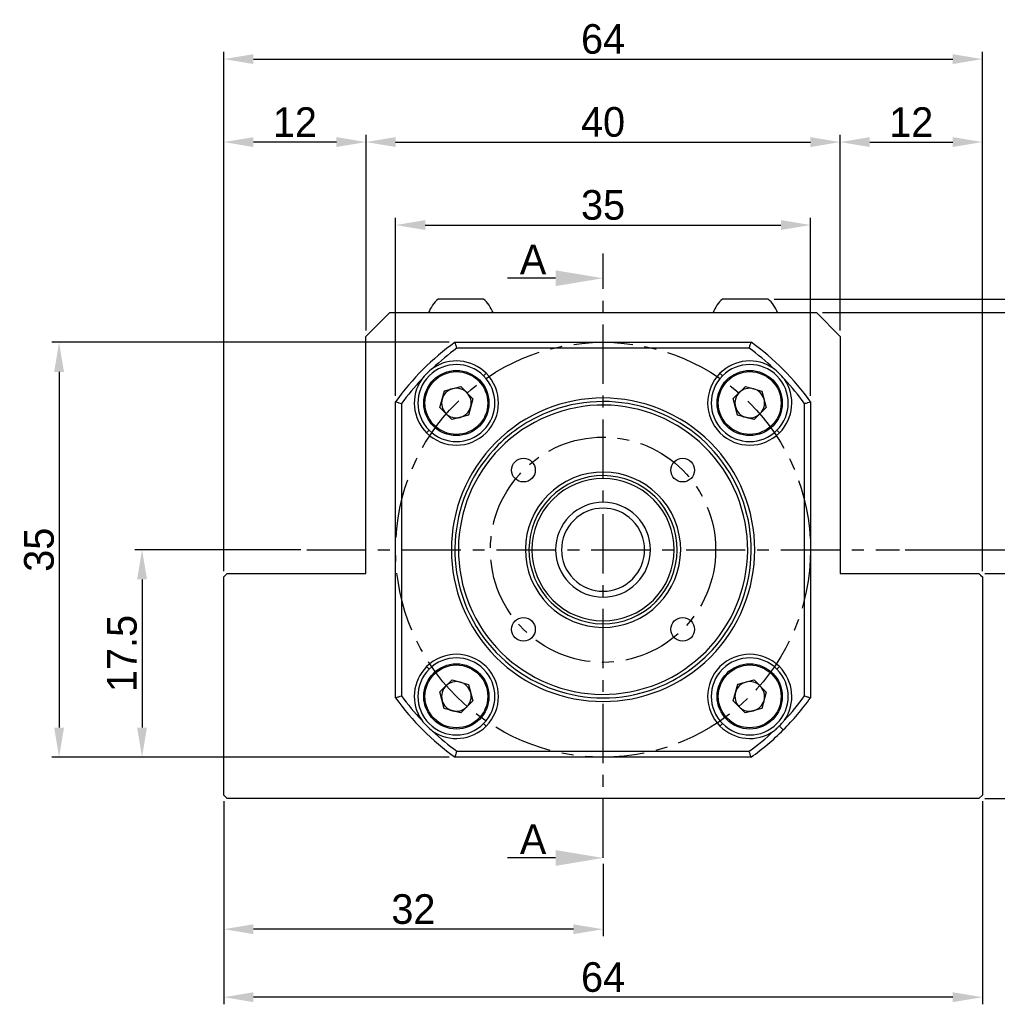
# Model space of a CAD drawing. Header units: millimetres. Extents: x 956 to 1370, y 446 to 738.
# Tile 5 of 8: x 1236 to 1318, y 508 to 591. Entities that reach past the tile are written whole.
import ezdxf

# ---------------------------------------------------------------- set-up
doc = ezdxf.new("R2010")
doc.units = ezdxf.units.MM
doc.linetypes.add('CENTER', pattern=[2, 1.25, -0.25, 0.25, -0.25])
doc.layers.add('S1', color=1, linetype='CENTER')
doc.dimstyles.new('S2.5', dxfattribs={"dimtxt": 2.5, "dimasz": 2.5, "dimexe": 0.6, "dimexo": 0.5, "dimgap": 0.4, "dimtad": 1, "dimdec": 3, "dimzin": 11, "dimdsep": 46, "dimtxsty": 'Standard', "dimcen": 0, "dimclrd": 5, "dimclre": 5, "dimclrt": 3, "dimadec": 0, "dimazin": 0, "dimtp": 3e-09, "dimtm": 1.1e-09, "dimtfac": 0.7, "dimtdec": 3, "dimtmove": 0, "dimatfit": 3, "dimfxl": 1.25, "dimtolj": 1, "dimtzin": 11, "dimarcsym": 0})

# ---------------------------------------------------------------- blocks, each defined once
blk = doc.blocks.new('*D89')
at = {"color": 5, "lineweight": -2, "ltscale": 4}
for p, q in [((1252.731, 525.1), (1252.731, 513.687)), ((1284.731, 519.8), (1284.731, 513.687)), ((1282.231, 514.287), (1255.231, 514.287))]:
    blk.add_line(p, q, dxfattribs=at)
at = {"color": 5}
for points in [[(1255.231, 514.704), (1255.231, 513.871), (1252.731, 514.287)], [(1282.231, 513.871), (1282.231, 514.704), (1284.731, 514.287)]]:
    blk.add_solid(points, dxfattribs=at)
at = {"layer": 'Defpoints', "color": 0}
for p in [(1252.731, 525.6), (1284.731, 520.3), (1252.731, 514.287)]:
    blk.add_point(p, dxfattribs=at)
at = {"color": 3, "insert": (1268.731, 515.969), "char_height": 2.5, "attachment_point": 5}
blk.add_mtext('\\A1;32', dxfattribs=at)
blk = doc.blocks.new('*D90')
at = {"color": 5, "lineweight": -2, "ltscale": 4}
for p, q in [((1252.731, 525.1), (1252.731, 507.952)), ((1316.731, 525.1), (1316.731, 507.952)), ((1314.231, 508.552), (1255.231, 508.552))]:
    blk.add_line(p, q, dxfattribs=at)
at = {"color": 5}
for points in [[(1255.231, 508.968), (1255.231, 508.135), (1252.731, 508.552)], [(1314.231, 508.135), (1314.231, 508.968), (1316.731, 508.552)]]:
    blk.add_solid(points, dxfattribs=at)
at = {"layer": 'Defpoints', "color": 0}
for p in [(1252.731, 525.6), (1316.731, 525.6), (1252.731, 508.552)]:
    blk.add_point(p, dxfattribs=at)
at = {"color": 3, "insert": (1284.731, 510.235), "char_height": 2.5, "attachment_point": 5}
blk.add_mtext('\\A1;64', dxfattribs=at)
blk = doc.blocks.new('*D91')
at = {"color": 5, "lineweight": -2, "ltscale": 4}
for p, q in [((1316.931, 544.3), (1323.896, 544.3)), ((1323.296, 541.8), (1323.296, 527.8)), ((1316.931, 525.3), (1323.896, 525.3))]:
    blk.add_line(p, q, dxfattribs=at)
at = {"color": 5}
for points in [[(1323.713, 541.8), (1322.88, 541.8), (1323.296, 544.3)], [(1322.88, 527.8), (1323.713, 527.8), (1323.296, 525.3)]]:
    blk.add_solid(points, dxfattribs=at)
at = {"layer": 'Defpoints', "color": 0}
for p in [(1316.431, 544.3), (1316.431, 525.3), (1323.296, 525.3)]:
    blk.add_point(p, dxfattribs=at)
at = {"color": 3, "insert": (1321.611, 534.8), "char_height": 2.5, "attachment_point": 5, "rotation": 90}
blk.add_mtext('\\A1;19', dxfattribs=at)
blk = doc.blocks.new('*D92')
at = {"color": 5, "lineweight": -2, "ltscale": 4}
for p, q in [((1310.231, 546.3), (1330.896, 546.3)), ((1330.296, 543.8), (1330.296, 527.8)), ((1316.931, 525.3), (1330.896, 525.3))]:
    blk.add_line(p, q, dxfattribs=at)
at = {"color": 5}
for points in [[(1330.713, 543.8), (1329.88, 543.8), (1330.296, 546.3)], [(1329.88, 527.8), (1330.713, 527.8), (1330.296, 525.3)]]:
    blk.add_solid(points, dxfattribs=at)
at = {"layer": 'Defpoints', "color": 0}
for p in [(1309.731, 546.3), (1316.431, 525.3), (1330.296, 525.3)]:
    blk.add_point(p, dxfattribs=at)
at = {"color": 3, "insert": (1327.779, 535.8), "char_height": 2.5, "attachment_point": 5, "rotation": 90}
blk.add_mtext('\\A1;21{\\H1.750000;\\S 0^ -0.05;}', dxfattribs=at)
blk = doc.blocks.new('*D93')
at = {"color": 5, "lineweight": -2, "ltscale": 4}
for p, q in [((1303.231, 566.3), (1337.896, 566.3)), ((1337.296, 563.8), (1337.296, 527.8)), ((1316.931, 525.3), (1337.896, 525.3))]:
    blk.add_line(p, q, dxfattribs=at)
at = {"color": 5}
for points in [[(1337.713, 563.8), (1336.88, 563.8), (1337.296, 566.3)], [(1336.88, 527.8), (1337.713, 527.8), (1337.296, 525.3)]]:
    blk.add_solid(points, dxfattribs=at)
at = {"layer": 'Defpoints', "color": 0}
for p in [(1302.731, 566.3), (1316.431, 525.3), (1337.296, 525.3)]:
    blk.add_point(p, dxfattribs=at)
at = {"color": 3, "insert": (1335.611, 545.8), "char_height": 2.5, "attachment_point": 5, "rotation": 90}
blk.add_mtext('\\A1;41', dxfattribs=at)
blk = doc.blocks.new('*D94')
at = {"color": 5, "lineweight": -2, "ltscale": 4}
for p, q in [((1267.231, 559.29), (1267.231, 574.291)), ((1302.231, 559.29), (1302.231, 574.291)), ((1269.731, 573.691), (1299.731, 573.691))]:
    blk.add_line(p, q, dxfattribs=at)
at = {"color": 5}
for points in [[(1269.731, 574.107), (1269.731, 573.274), (1267.231, 573.691)], [(1299.731, 573.274), (1299.731, 574.107), (1302.231, 573.691)]]:
    blk.add_solid(points, dxfattribs=at)
at = {"layer": 'Defpoints', "color": 0}
for p in [(1302.231, 573.691), (1267.231, 558.79), (1302.231, 558.79)]:
    blk.add_point(p, dxfattribs=at)
at = {"color": 3, "insert": (1284.731, 575.372), "char_height": 2.5, "attachment_point": 5}
blk.add_mtext('\\A1;35', dxfattribs=at)
blk = doc.blocks.new('*D95')
at = {"color": 5, "lineweight": -2, "ltscale": 4}
for p, q in [((1264.731, 564.8), (1264.731, 581.291)), ((1267.231, 580.691), (1302.231, 580.691)), ((1304.731, 564.8), (1304.731, 581.291))]:
    blk.add_line(p, q, dxfattribs=at)
at = {"color": 5}
for points in [[(1267.231, 581.107), (1267.231, 580.274), (1264.731, 580.691)], [(1302.231, 580.274), (1302.231, 581.107), (1304.731, 580.691)]]:
    blk.add_solid(points, dxfattribs=at)
at = {"layer": 'Defpoints', "color": 0}
for p in [(1304.731, 580.691), (1264.731, 564.3), (1304.731, 564.3)]:
    blk.add_point(p, dxfattribs=at)
at = {"color": 3, "insert": (1284.731, 582.374), "char_height": 2.5, "attachment_point": 5}
blk.add_mtext('\\A1;40', dxfattribs=at)
blk = doc.blocks.new('*D96')
at = {"color": 5, "lineweight": -2, "ltscale": 4}
for p, q in [((1304.731, 564.8), (1304.731, 581.291)), ((1307.231, 580.691), (1314.231, 580.691)), ((1316.731, 544.5), (1316.731, 581.291))]:
    blk.add_line(p, q, dxfattribs=at)
at = {"color": 5}
for points in [[(1307.231, 581.107), (1307.231, 580.274), (1304.731, 580.691)], [(1314.231, 580.274), (1314.231, 581.107), (1316.731, 580.691)]]:
    blk.add_solid(points, dxfattribs=at)
at = {"layer": 'Defpoints', "color": 0}
for p in [(1316.731, 580.691), (1304.731, 564.3), (1316.731, 544)]:
    blk.add_point(p, dxfattribs=at)
at = {"color": 3, "insert": (1310.731, 582.376), "char_height": 2.5, "attachment_point": 5}
blk.add_mtext('\\A1;12', dxfattribs=at)
blk = doc.blocks.new('*D97')
at = {"color": 5, "lineweight": -2, "ltscale": 4}
for p, q in [((1252.731, 544.5), (1252.731, 581.291)), ((1262.231, 580.691), (1255.231, 580.691)), ((1264.731, 564.8), (1264.731, 581.291))]:
    blk.add_line(p, q, dxfattribs=at)
at = {"color": 5}
for points in [[(1255.231, 581.107), (1255.231, 580.274), (1252.731, 580.691)], [(1262.231, 580.274), (1262.231, 581.107), (1264.731, 580.691)]]:
    blk.add_solid(points, dxfattribs=at)
at = {"layer": 'Defpoints', "color": 0}
for p in [(1252.731, 580.691), (1264.731, 564.3), (1252.731, 544)]:
    blk.add_point(p, dxfattribs=at)
at = {"color": 3, "insert": (1258.731, 582.376), "char_height": 2.5, "attachment_point": 5}
blk.add_mtext('\\A1;12', dxfattribs=at)
blk = doc.blocks.new('*D98')
at = {"color": 5, "lineweight": -2, "ltscale": 4}
for p, q in [((1252.731, 544.5), (1252.731, 588.291)), ((1316.731, 544.5), (1316.731, 588.291)), ((1255.231, 587.691), (1314.231, 587.691))]:
    blk.add_line(p, q, dxfattribs=at)
at = {"color": 5}
for points in [[(1255.231, 588.107), (1255.231, 587.274), (1252.731, 587.691)], [(1314.231, 587.274), (1314.231, 588.107), (1316.731, 587.691)]]:
    blk.add_solid(points, dxfattribs=at)
at = {"layer": 'Defpoints', "color": 0}
for p in [(1316.731, 587.691), (1252.731, 544), (1316.731, 544)]:
    blk.add_point(p, dxfattribs=at)
at = {"color": 3, "insert": (1284.731, 589.374), "char_height": 2.5, "attachment_point": 5}
blk.add_mtext('\\A1;64', dxfattribs=at)
blk = doc.blocks.new('*D99')
at = {"color": 5, "lineweight": -2, "ltscale": 4}
for p, q in [((1259.231, 546.3), (1245.236, 546.3)), ((1245.836, 543.8), (1245.836, 531.3)), ((1271.741, 528.8), (1245.236, 528.8))]:
    blk.add_line(p, q, dxfattribs=at)
at = {"color": 5}
for points in [[(1246.253, 543.8), (1245.419, 543.8), (1245.836, 546.3)], [(1245.419, 531.3), (1246.253, 531.3), (1245.836, 528.8)]]:
    blk.add_solid(points, dxfattribs=at)
at = {"layer": 'Defpoints', "color": 0}
for p in [(1259.731, 546.3), (1245.836, 528.8), (1272.241, 528.8)]:
    blk.add_point(p, dxfattribs=at)
at = {"color": 3, "insert": (1244.151, 537.55), "char_height": 2.5, "attachment_point": 5, "rotation": 90}
blk.add_mtext('\\A1;17.5', dxfattribs=at)
blk = doc.blocks.new('*D100')
at = {"color": 5, "lineweight": -2, "ltscale": 4}
for p, q in [((1271.741, 563.8), (1238.236, 563.8)), ((1238.836, 561.3), (1238.836, 531.3)), ((1271.741, 528.8), (1238.236, 528.8))]:
    blk.add_line(p, q, dxfattribs=at)
at = {"color": 5}
for points in [[(1239.253, 561.3), (1238.419, 561.3), (1238.836, 563.8)], [(1238.419, 531.3), (1239.253, 531.3), (1238.836, 528.8)]]:
    blk.add_solid(points, dxfattribs=at)
at = {"layer": 'Defpoints', "color": 0}
for p in [(1272.241, 563.8), (1238.836, 528.8), (1272.241, 528.8)]:
    blk.add_point(p, dxfattribs=at)
at = {"color": 3, "insert": (1237.154, 546.3), "char_height": 2.5, "attachment_point": 5, "rotation": 90}
blk.add_mtext('\\A1;35', dxfattribs=at)
blk = doc.blocks.new('*D101')
at = {"color": 5, "lineweight": -2, "ltscale": 4}
for p, q in [((1337.296, 569.95), (1337.296, 579.579)), ((1299.156, 567.45), (1337.896, 567.45)), ((1337.296, 566.3), (1337.296, 567.45)), ((1303.231, 566.3), (1337.896, 566.3)), ((1337.296, 563.8), (1337.296, 561.3))]:
    blk.add_line(p, q, dxfattribs=at)
at = {"color": 5}
for points in [[(1336.88, 569.95), (1337.713, 569.95), (1337.296, 567.45)], [(1337.713, 563.8), (1336.88, 563.8), (1337.296, 566.3)]]:
    blk.add_solid(points, dxfattribs=at)
at = {"layer": 'Defpoints', "color": 0}
for p in [(1298.656, 567.45), (1337.296, 567.45), (1302.731, 566.3)]:
    blk.add_point(p, dxfattribs=at)
at = {"color": 3, "insert": (1335.611, 576.014), "char_height": 2.5, "attachment_point": 5, "rotation": 90}
blk.add_mtext('\\A1;1.15', dxfattribs=at)

msp = doc.modelspace()

# ---------------------------------------------------------------- linework, layer by layer
at = {"color": 5, "ltscale": 5}
for p, q in [((1280.7306, 569.2053), (1276.6578, 569.2053)), ((1280.7306, 520.3004), (1276.6578, 520.3004))]:
    msp.add_line(p, q, dxfattribs=at)
for p, q in [((1274.6556, 567.4504), (1270.8056, 567.4504)), ((1298.6556, 567.4504), (1294.8056, 567.4504)), ((1264.7306, 564.3004), (1266.7306, 566.3004)), ((1266.7306, 566.3004), (1302.7306, 566.3004)), ((1302.7306, 566.3004), (1304.7306, 564.3004)), ((1264.7306, 544.3004), (1264.7306, 564.3004)), ((1304.7306, 564.3004), (1304.7306, 544.3004)), ((1272.2406, 563.8004), (1297.2206, 563.8004)), ((1297.0594, 563.3004), (1272.4017, 563.3004)), ((1274.6543, 560.9728), (1274.8664, 561.185)), ((1294.8068, 560.9728), (1294.5947, 561.185)), ((1271.3431, 559.7028), (1272.74, 560.0661)), ((1272.74, 560.0661), (1273.7531, 559.038)), ((1295.7135, 559.0586), (1296.7416, 560.0716)), ((1296.7416, 560.0716), (1298.133, 559.6878)), ((1270.9593, 558.3114), (1271.3431, 559.7028)), ((1273.7531, 559.038), (1273.3693, 557.6466)), ((1296.0768, 557.6616), (1295.7135, 559.0586)), ((1298.133, 559.6878), (1298.4963, 558.2909)), ((1267.2306, 533.8104), (1267.2306, 558.7904)), ((1267.7306, 558.6292), (1267.7306, 533.9715)), ((1271.9724, 557.2833), (1270.9593, 558.3114)), ((1298.4963, 558.2909), (1297.4682, 557.2778)), ((1301.7306, 533.9715), (1301.7306, 558.6292)), ((1302.2306, 558.7904), (1302.2306, 533.8104)), ((1273.3693, 557.6466), (1271.9724, 557.2833)), ((1297.4682, 557.2778), (1296.0768, 557.6616)), ((1270.0581, 556.3766), (1269.846, 556.1645)), ((1299.403, 556.3766), (1299.6152, 556.1645)), ((1252.7306, 544.0004), (1252.8806, 544.1504)), ((1252.8806, 544.1504), (1253.0306, 544.3004)), ((1253.0306, 544.3004), (1264.7306, 544.3004)), ((1304.7306, 544.3004), (1316.4306, 544.3004)), ((1316.4306, 544.3004), (1316.5806, 544.1504)), ((1316.5806, 544.1504), (1316.7306, 544.0004)), ((1252.7306, 525.6004), (1252.7306, 544.0004)), ((1316.7306, 544.0004), (1316.7306, 525.6004)), ((1270.0581, 536.2241), (1269.846, 536.4362)), ((1299.403, 536.2241), (1299.6152, 536.4362)), ((1270.9648, 534.3098), (1271.9929, 535.3229)), ((1271.9929, 535.3229), (1273.3843, 534.9391)), ((1273.3843, 534.9391), (1273.7476, 533.5422)), ((1295.708, 533.5627), (1296.0918, 534.9541)), ((1296.0918, 534.9541), (1297.4888, 535.3174)), ((1297.4888, 535.3174), (1298.5018, 534.2893)), ((1271.3281, 532.9129), (1270.9648, 534.3098)), ((1298.5018, 534.2893), (1298.118, 532.8979)), ((1273.7476, 533.5422), (1272.7195, 532.5291)), ((1296.7211, 532.5346), (1295.708, 533.5627)), ((1272.7195, 532.5291), (1271.3281, 532.9129)), ((1298.118, 532.8979), (1296.7211, 532.5346)), ((1274.6543, 531.6279), (1274.8664, 531.4158)), ((1294.8068, 531.6279), (1294.5947, 531.4158)), ((1299.5975, 531.4334), (1299.9334, 531.0976)), ((1272.4017, 529.3004), (1297.0594, 529.3004)), ((1297.2206, 528.8004), (1272.2406, 528.8004)), ((1253.0306, 525.3004), (1252.7306, 525.6004)), ((1316.4306, 525.3004), (1253.0306, 525.3004)), ((1316.7306, 525.6004), (1316.4306, 525.3004))]:
    msp.add_line(p, q)
for centre, radius in [((1272.3562, 558.6747), 2.75), ((1272.3562, 558.6747), 2.65), ((1297.1049, 558.6747), 2.75), ((1297.1049, 558.6747), 2.65), ((1272.3562, 533.926), 2.75), ((1297.1049, 533.926), 2.75), ((1272.3562, 533.926), 2.65), ((1297.1049, 533.926), 2.65)]:
    msp.add_circle(centre, radius)
at = {"ltscale": 4}
for centre in [(1278.013, 553.0179), (1291.4481, 553.0179), (1278.013, 539.5828), (1291.4481, 539.5828)]:
    msp.add_circle(centre, 1, dxfattribs=at)
for centre, radius, start, end in [((1272.6882, 565.3107), 2.85, 131.34313, 159.680287), ((1272.7729, 565.3107), 2.85, 20.319713, 48.65687), ((1296.6882, 565.3107), 2.85, 131.34313, 159.680287), ((1296.7729, 565.3107), 2.85, 20.319713, 48.65687), ((1284.7306, 546.3004), 21.5, 125.515984, 144.484016), ((1284.7306, 546.3004), 21, 125.950568, 133.225439), ((1284.7306, 546.3004), 21, 46.774561, 54.049432), ((1284.7306, 546.3004), 21.5, 35.515984, 54.484016), ((1272.3562, 558.6747), 3.25, 45, 135), ((1272.3562, 558.6747), 3.55, 45, 124.444672), ((1297.1049, 558.6747), 3.55, 55.555328, 135), ((1297.1049, 558.6747), 3.25, 315, 135), ((1284.7306, 546.3004), 21, 136.774561, 144.049432), ((1272.3562, 558.6747), 3.55, 145.555328, 225), ((1272.3562, 558.6747), 3.25, 135, 225), ((1272.3562, 558.6747), 3.55, 225, 45), ((1272.3562, 558.6747), 3.25, 315, 45), ((1297.1049, 558.6747), 3.55, 135, 315), ((1297.1049, 558.6747), 3.25, 135, 315), ((1297.1049, 558.6747), 3.55, 315, 34.444672), ((1284.7306, 546.3004), 21, 35.950568, 43.225439), ((1272.3562, 558.6747), 1.25, 104.578335, 164.578335), ((1272.3562, 558.6747), 1.25, 44.578335, 104.578335), ((1297.1049, 558.6747), 1.25, 74.578335, 134.578335), ((1297.1049, 558.6747), 1.25, 14.578335, 74.578335), ((1272.3562, 558.6747), 1.25, 344.578335, 44.578335), ((1284.7306, 546.3004), 12.8, 315, 135), ((1297.1049, 558.6747), 1.25, 134.578335, 194.578335), ((1272.3562, 558.6747), 1.25, 164.578335, 224.578335), ((1272.3562, 558.6747), 1.25, 284.578335, 344.578335), ((1284.7306, 546.3004), 12.5, 315, 112.477326), ((1284.7306, 546.3004), 12.2, 292.477326, 112.477326), ((1297.1049, 558.6747), 1.25, 194.578335, 254.578335), ((1297.1049, 558.6747), 1.25, 314.578335, 14.578335), ((1272.3562, 558.6747), 1.25, 224.578335, 284.578335), ((1284.7306, 546.3004), 12.2, 112.477326, 292.477326), ((1284.7306, 546.3004), 12.5, 112.477326, 135), ((1297.1049, 558.6747), 1.25, 254.578335, 314.578335), ((1272.3562, 558.6747), 3.25, 225, 315), ((1284.7306, 546.3004), 12.8, 135, 315), ((1284.7306, 546.3004), 12.5, 135, 292.477326), ((1284.7306, 546.3004), 6.55, 292.477326, 112.477326), ((1284.7306, 546.3004), 6.25, 292.477326, 112.477326), ((1284.7306, 546.3004), 6.55, 112.477326, 292.477326), ((1284.7306, 546.3004), 6.25, 112.477326, 292.477326), ((1284.7306, 546.3004), 6, 45, 225), ((1284.7306, 546.3004), 6, 225, 45), ((1284.7306, 546.3004), 4, 45, 225), ((1284.7306, 546.3004), 3.5, 45, 225), ((1284.7306, 546.3004), 4, 225, 45), ((1284.7306, 546.3004), 3.5, 225, 45), ((1272.3562, 533.926), 3.55, 315, 135), ((1284.7306, 546.3004), 12.5, 292.477326, 315), ((1297.1049, 533.926), 3.55, 45, 225), ((1272.3562, 533.926), 3.25, 315, 135), ((1297.1049, 533.926), 3.25, 45, 135), ((1272.3562, 533.926), 3.55, 135, 214.444672), ((1272.3562, 533.926), 3.25, 135, 315), ((1297.1049, 533.926), 3.25, 135, 225), ((1297.1049, 533.926), 3.25, 315, 45), ((1297.1049, 533.926), 3.55, 325.555328, 45), ((1272.3562, 533.926), 1.25, 74.578335, 134.578335), ((1272.3562, 533.926), 1.25, 14.578335, 74.578335), ((1297.1049, 533.926), 1.25, 104.578335, 164.578335), ((1297.1049, 533.926), 1.25, 44.578335, 104.578335), ((1272.3562, 533.926), 1.25, 134.578335, 194.578335), ((1272.3562, 533.926), 1.25, 314.578335, 14.578335), ((1297.1049, 533.926), 1.25, 164.578335, 224.578335), ((1297.1049, 533.926), 1.25, 344.578335, 44.578335), ((1284.7306, 546.3004), 21.5, 215.515984, 234.484016), ((1284.7306, 546.3004), 21, 215.950568, 223.225439), ((1272.3562, 533.926), 1.25, 194.578335, 254.578335), ((1297.1049, 533.926), 1.25, 284.578335, 344.578335), ((1284.7306, 546.3004), 21.5, 315, 324.484016), ((1284.7306, 546.3004), 21, 316.774561, 324.049432), ((1272.3562, 533.926), 1.25, 254.578335, 314.578335), ((1297.1049, 533.926), 1.25, 224.578335, 284.578335), ((1297.1049, 533.926), 3.25, 225, 315), ((1272.3562, 533.926), 3.55, 235.555328, 315), ((1284.7306, 546.3004), 21, 226.774561, 234.049432), ((1297.1049, 533.926), 3.55, 225, 304.444672), ((1284.7306, 546.3004), 21, 305.950568, 313.225439), ((1284.7306, 546.3004), 21.5, 305.515984, 315)]:
    msp.add_arc(centre, radius, start, end)
for points, knots in [([(1272.4017, 563.3004), (1272.3715, 563.3937), (1272.3176, 563.5603), (1272.2641, 563.727), (1272.2406, 563.8004)], [0, 0, 0, 0, 0.56, 1, 1, 1, 1]), ([(1297.0594, 563.3004), (1297.0896, 563.3937), (1297.1436, 563.5603), (1297.197, 563.727), (1297.2206, 563.8004)], [0, 0, 0, 0, 0.56, 1, 1, 1, 1]), ([(1267.2306, 558.7904), (1267.3239, 558.7604), (1267.4906, 558.7069), (1267.6572, 558.6529), (1267.7306, 558.6292)], [0, 0, 0, 0, 0.56, 1, 1, 1, 1]), ([(1301.7306, 558.6292), (1301.8239, 558.6594), (1301.9905, 558.7134), (1302.1572, 558.7668), (1302.2306, 558.7904)], [0, 0, 0, 0, 0.56, 1, 1, 1, 1]), ([(1267.2306, 533.8104), (1267.3239, 533.8403), (1267.4906, 533.8938), (1267.6572, 533.9478), (1267.7306, 533.9715)], [0, 0, 0, 0, 0.56, 1, 1, 1, 1]), ([(1301.7306, 533.9715), (1301.8239, 533.9413), (1301.9905, 533.8874), (1302.1572, 533.8339), (1302.2306, 533.8104)], [0, 0, 0, 0, 0.56, 1, 1, 1, 1]), ([(1299.5975, 531.4334), (1299.6821, 531.5207), (1299.8336, 531.6768), (1299.9716, 531.8442), (1300.0325, 531.9181)], [0, 0, 0, 0, 0.558859, 1, 1, 1, 1]), ([(1299.1128, 530.9984), (1299.2065, 531.0762), (1299.3736, 531.2148), (1299.5292, 531.3667), (1299.5975, 531.4334)], [0, 0, 0, 0, 0.56101188, 1, 1, 1, 1]), ([(1272.2406, 528.8004), (1272.2705, 528.8937), (1272.324, 529.0604), (1272.378, 529.227), (1272.4017, 529.3004)], [0, 0, 0, 0, 0.56, 1, 1, 1, 1]), ([(1297.2206, 528.8004), (1297.1906, 528.8937), (1297.1371, 529.0604), (1297.0831, 529.227), (1297.0594, 529.3004)], [0, 0, 0, 0, 0.56, 1, 1, 1, 1])]:
    msp.add_open_spline(points, degree=3, knots=knots)
for points in [[(1270.3483, 561.6023), (1270.1826, 561.4614), (1269.8514, 561.1796), (1269.5695, 560.8483), (1269.4286, 560.6826)], [(1300.0325, 560.6826), (1299.8916, 560.8483), (1299.6098, 561.1796), (1299.2785, 561.4614), (1299.1128, 561.6023)], [(1269.4286, 531.9181), (1269.5695, 531.7524), (1269.8514, 531.4212), (1270.1826, 531.1393), (1270.3483, 530.9984)]]:
    msp.add_open_spline(points, degree=3)
at = {"color": 5, "ltscale": 5}
for points in [[(1280.7306, 569.872), (1280.7306, 568.5386), (1284.7306, 569.2053)], [(1280.7306, 520.967), (1280.7306, 519.6337), (1284.7306, 520.3004)]]:
    msp.add_solid(points, dxfattribs=at)
at = {"layer": 'S1', "ltscale": 4}
for p, q in [((1284.7306, 520.3004), (1284.7306, 571.3004)), ((1259.7306, 546.3004), (1309.7306, 546.3004))]:
    msp.add_line(p, q, dxfattribs=at)
for radius in [17.5, 9.5]:
    msp.add_circle((1284.7306, 546.3004), radius, dxfattribs=at)

# ---------------------------------------------------------------- texts
at = {"color": 3, "ltscale": 0.5, "char_height": 2.5, "attachment_point": 9}
for insert in [(1279.9425, 569.5376), (1279.9425, 520.6327)]:
    msp.add_mtext('\\A1;A', dxfattribs=dict(at, insert=insert))

# ---------------------------------------------------------------- dimensions: what is measured, and where the dimension line sits
at = {"ltscale": 4}
for base, p1, p2, picture, middle in [((1316.7306, 587.6907), (1252.7306, 544.0004), (1316.7306, 544.0004), '*D98', (1284.7306, 587.6907)), ((1252.7306, 580.6907), (1264.7306, 564.3004), (1252.7306, 544.0004), '*D97', (1258.7306, 580.6907)), ((1304.7306, 580.6907), (1264.7306, 564.3004), (1304.7306, 564.3004), '*D95', (1284.7306, 580.6907)), ((1316.7306, 580.6907), (1304.7306, 564.3004), (1316.7306, 544.0004), '*D96', (1310.7306, 580.6907))]:
    dim = msp.add_linear_dim(base=base, p1=p1, p2=p2, dimstyle='S2.5', override={"dimtmove": 0}, dxfattribs=at)
    dim.commit()
    dim.dimension.update_dxf_attribs({"geometry": picture, "text_midpoint": middle, "dimtype": 160})
dim = msp.add_linear_dim(base=(1337.2963, 567.4504), p1=(1302.7306, 566.3004), p2=(1298.6556, 567.4504), angle=90, dimstyle='S2.5', dxfattribs=at)
dim.commit()
dim.dimension.update_dxf_attribs({"geometry": '*D101', "text_midpoint": (1335.6113, 576.0145)})
dim = msp.add_linear_dim(base=(1302.2306, 573.6907), p1=(1267.2306, 558.7904), p2=(1302.2306, 558.7904), dimstyle='S2.5', override={"dimtmove": 0}, dxfattribs=at)
dim.commit()
dim.dimension.update_dxf_attribs({"geometry": '*D94', "text_midpoint": (1284.7306, 575.3723)})
for base, p1, p2, override, picture, middle in [((1337.2963, 525.3004), (1302.7306, 566.3004), (1316.4306, 525.3004), {"dimtmove": 0}, '*D93', (1337.2963, 545.8004)), ((1238.8361, 528.8004), (1272.2406, 563.8004), (1272.2406, 528.8004), {"dimtmove": 0}, '*D100', (1238.8361, 546.3004)), ((1330.2963, 525.3004), (1309.7306, 546.3004), (1316.4306, 525.3004), {"dimgap": 0.4, "dimtol": 1, "dimlim": 0, "dimtp": 0, "dimtm": 0.05, "dimtmove": 0}, '*D92', (1330.2963, 535.8004))]:
    dim = msp.add_linear_dim(base=base, p1=p1, p2=p2, angle=90, dimstyle='S2.5', override=override, dxfattribs=at)
    dim.commit()
    dim.dimension.update_dxf_attribs({"geometry": picture, "text_midpoint": middle, "dimtype": 160})
for base, p1, p2, picture, middle in [((1245.8361, 528.8004), (1259.7306, 546.3004), (1272.2406, 528.8004), '*D99', (1244.1511, 537.5504)), ((1323.2963, 525.3004), (1316.4306, 544.3004), (1316.4306, 525.3004), '*D91', (1321.6113, 534.8004))]:
    dim = msp.add_linear_dim(base=base, p1=p1, p2=p2, angle=90, dimstyle='S2.5', override={"dimtmove": 0}, dxfattribs=at)
    dim.commit()
    dim.dimension.update_dxf_attribs({"geometry": picture, "text_midpoint": middle})
for base, p1, picture, middle in [((1252.7306, 514.2875), (1284.7306, 520.3004), '*D89', (1268.7306, 515.9691)), ((1252.7306, 508.5517), (1316.7306, 525.6004), '*D90', (1284.7306, 510.235))]:
    dim = msp.add_linear_dim(base=base, p1=p1, p2=(1252.7306, 525.6004), dimstyle='S2.5', dxfattribs=at)
    dim.commit()
    dim.dimension.update_dxf_attribs({"geometry": picture, "text_midpoint": middle})

doc.saveas('drawing.dxf')
